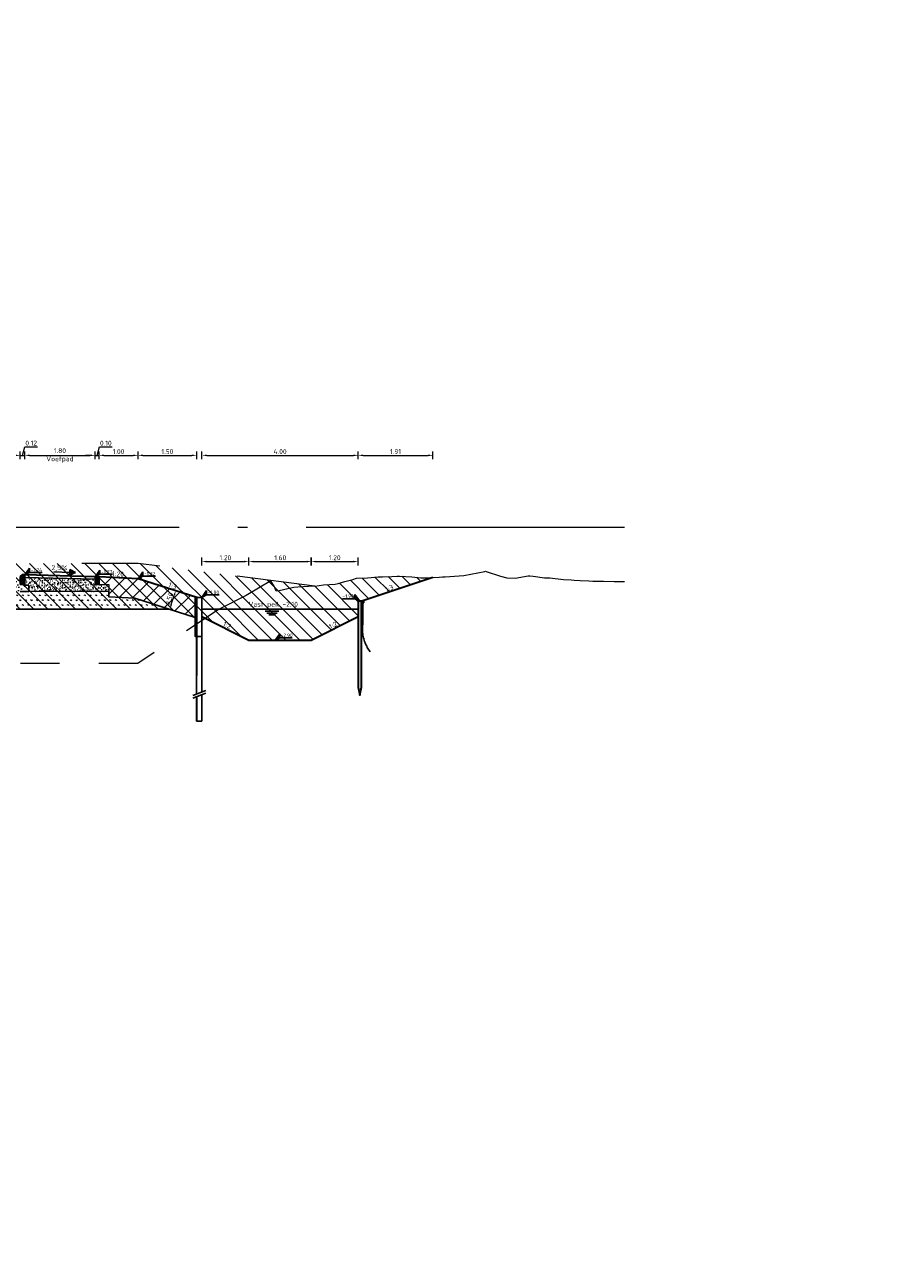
# Model space of a CAD drawing. Header units: metres. Extents: x -1 to 222837, y -2 to 853657.
# Tile 51 of 256: x 111542 to 111564, y 425616 to 425647. Entities that reach past the tile are written whole.
import ezdxf
from ezdxf.enums import TextEntityAlignment as Align

# ---------------------------------------------------------------- set-up
doc = ezdxf.new("R2010")
doc.units = ezdxf.units.M
doc.header["$XCLIPFRAME"] = 0
for name, pattern in [('1-1', [20, 10, -10]), ('AL-NAP_LIJN', [15.25, 12, -1.5, 0.25, -1.5]), ('HIDDENX2', [19.05, 12.7, -6.35])]:
    doc.linetypes.add(name, pattern=pattern)
for name, color, linetype in [('A-Maatvoering', 30, 'Continuous'), ('NIEUW', 3, 'Continuous'), ('Omegascherm', 200, 'Continuous'), ('PR-WATER', 140, 'Continuous'), ('PR-WATER @ 0.05', 140, 'Continuous'), ('Stalen buispaal', 210, 'Continuous'), ('X-REF', 7, 'Continuous')]:
    doc.layers.add(name, color=color, linetype=linetype)
for name, color, linetype, lineweight in [('A-TXT-T25', 7, 'Continuous', 25), ('B-WE-GW-MAAIVELD-GD', 93, 'Continuous', 18), ('B-WE-VH-VERHARDING_FUNDERING-A', 7, 'Continuous', 18), ('N-WE-AM-NAP-G', 7, 'AL-NAP_LIJN', 18), ('N-WE-GK-DAMWAND_Hout-G', 40, 'Continuous', 35), ('N-WE-GK-M', 7, 'Continuous', 18), ('N-WE-GW-BERM-G', 90, 'Continuous', 35), ('N-WE-GW-GROND-WERK-A', 7, 'Continuous', 18), ('N-WE-GW-VOORBELASTING-G', 90, 'Continuous', 18), ('N-WE-GW-WATERGANG-WERK-A', 92, 'Continuous', 18), ('N-WE-VH-VERHARDING_FUNDERING-A', 7, 'Continuous', 18), ('X-XX-AL-HOOGTELABEL-S', 90, 'Continuous', 25)]:
    doc.layers.add(name, color=color, linetype=linetype, lineweight=lineweight)
doc.styles.add('NLCS-ISO', font='NLCS-ISO.ttf')
doc.styles.add('NLCS-ISO-ANNOTATIEF-T25', font='NLCS-ISO.ttf', dxfattribs={"height": 2.5})
doc.styles.add('NLCS-ISO-M50-T25', font='NLCS-ISO.ttf')
doc.dimstyles.new('NLCS-ANNOTATIEF-T25-PIJL', dxfattribs={"dimtxt": 2.5, "dimasz": 2.5, "dimexe": 2, "dimexo": 2, "dimgap": 0.7, "dimtad": 1, "dimzin": 0, "dimdsep": 46, "dimtxsty": 'NLCS-ISO-ANNOTATIEF-T25', "dimcen": 0, "dimdle": 2, "dimclrd": 256, "dimclre": 256, "dimclrt": 256, "dimadec": 5, "dimazin": 0, "dimtfac": 1, "dimtofl": 0, "dimtmove": 1, "dimatfit": 0, "dimfxl": 2, "dimfxlon": 1, "dimtfillclr": 254, "dimtolj": 1, "dimtzin": 0, "dimlwd": 18, "dimlwe": 18, "dimarcsym": 0})
doc.dimstyles.new('NLCS-M50-T25-PIJL-X_L2_H5', dxfattribs={"dimscale": 0.05, "dimtxt": 2.5, "dimasz": 2.5, "dimexe": 2, "dimexo": 2, "dimgap": 0.7, "dimtad": 1, "dimzin": 0, "dimdsep": 46, "dimtxsty": 'NLCS-ISO-M50-T25', "dimcen": 0, "dimdle": 2, "dimclrd": 256, "dimclre": 256, "dimclrt": 256, "dimadec": 5, "dimazin": 0, "dimtfac": 1, "dimtofl": 0, "dimtmove": 1, "dimatfit": 0, "dimfxl": 2, "dimfxlon": 1, "dimtfillclr": 254, "dimtolj": 1, "dimtzin": 0, "dimlwd": 18, "dimlwe": 18, "dimarcsym": 0})
picture_1 = doc.add_image_def('image1.ecw', size_in_pixel=(400001, 250001))
picture_2 = doc.add_image_def('image2.ecw', size_in_pixel=(120000, 80000))
pattern_1 = [(135, (111537.0431, 425633.1802), (-0.1767767, -0.1767767), [])]

# ---------------------------------------------------------------- blocks, each defined once
blk = doc.blocks.new('Pijl afschot')
blk.add_hatch(color=256).paths.add_polyline_path([(1717511043.91, -163054497.474), (1717511043.835, -163054497.324), (1717511043.76, -163054497.474)])
for p, q in [((1717511043.76, -163054497.474), (1717511043.835, -163054497.324)), ((1717511043.91, -163054497.474), (1717511043.835, -163054497.324)), ((1717511043.76, -163054497.474), (1717511043.91, -163054497.474)), ((1717511043.835, -163054497.474), (1717511043.835, -163054497.875))]:
    blk.add_line(p, q)
blk = doc.blocks.new('opsluitband 100x200')
at = {"transparency": 33554610}
h = blk.add_hatch(color=8, dxfattribs=at)
h.dxf.hatch_style = 1
h.paths.add_polyline_path([(111221.896, 425865.107), (111221.896, 425864.907), (111221.996, 425864.907), (111221.996, 425865.107)])
at = {"flags": 128}
blk.add_lwpolyline([(111221.896, 425865.107), (111221.896, 425864.907), (111221.996, 425864.907), (111221.996, 425865.107)], close=True, dxfattribs=at)
blk = doc.blocks.new('*D229')
at = {"layer": 'A-TXT-T25', "linetype": 'Continuous', "lineweight": 18, "transparency": 16777216}
for p, q in [((111541.559, 425636.194), (111541.623, 425636.409)), ((111541.623, 425636.409), (111541.943, 425636.409)), ((111541.374, 425636.194), (111541.249, 425636.194)), ((111541.499, 425636.094), (111541.499, 425636.294)), ((111541.499, 425636.194), (111541.619, 425636.194)), ((111541.619, 425636.094), (111541.619, 425636.294)), ((111541.744, 425636.194), (111541.869, 425636.194))]:
    blk.add_line(p, q, dxfattribs=at)
at = {"layer": 'A-TXT-T25', "transparency": 16777216}
for points in [[(111541.374, 425636.215), (111541.374, 425636.173), (111541.499, 425636.194)], [(111541.744, 425636.215), (111541.744, 425636.173), (111541.619, 425636.194)]]:
    blk.add_solid(points, dxfattribs=at)
at = {"layer": 'Defpoints', "color": 0, "transparency": 16777216}
for p in [(111541.619, 425636.194), (111541.499, 425633.093), (111541.619, 425633.093)]:
    blk.add_point(p, dxfattribs=at)
at = {"layer": 'A-TXT-T25', "transparency": 16777216, "insert": (111541.783, 425636.507), "char_height": 0.125, "attachment_point": 5, "style": 'NLCS-ISO-M50-T25'}
blk.add_mtext('\\A1;0.12', dxfattribs=at)
blk = doc.blocks.new('*D230')
at = {"layer": 'A-TXT-T25', "linetype": 'Continuous', "lineweight": 18, "transparency": 16777216}
for p, q in [((111541.619, 425636.094), (111541.619, 425636.294)), ((111541.744, 425636.194), (111543.294, 425636.194)), ((111543.419, 425636.094), (111543.419, 425636.294))]:
    blk.add_line(p, q, dxfattribs=at)
at = {"layer": 'A-TXT-T25', "transparency": 16777216}
for points in [[(111541.744, 425636.215), (111541.744, 425636.173), (111541.619, 425636.194)], [(111543.294, 425636.215), (111543.294, 425636.173), (111543.419, 425636.194)]]:
    blk.add_solid(points, dxfattribs=at)
at = {"layer": 'Defpoints', "color": 0, "transparency": 16777216}
for p in [(111543.419, 425636.194), (111541.619, 425633.038), (111543.419, 425633.038)]:
    blk.add_point(p, dxfattribs=at)
at = {"layer": 'A-TXT-T25', "transparency": 16777216, "insert": (111542.519, 425636.191), "char_height": 0.125, "attachment_point": 5, "style": 'NLCS-ISO-M50-T25'}
blk.add_mtext('\\A1;1.80\\PVoetpad', dxfattribs=at)
blk = doc.blocks.new('*D231')
at = {"layer": 'A-TXT-T25', "linetype": 'Continuous', "lineweight": 18, "transparency": 16777216}
for p, q in [((111543.469, 425636.194), (111543.533, 425636.409)), ((111543.533, 425636.409), (111543.853, 425636.409)), ((111543.294, 425636.194), (111543.169, 425636.194)), ((111543.419, 425636.094), (111543.419, 425636.294)), ((111543.419, 425636.194), (111543.519, 425636.194)), ((111543.519, 425636.094), (111543.519, 425636.294)), ((111543.644, 425636.194), (111543.769, 425636.194))]:
    blk.add_line(p, q, dxfattribs=at)
at = {"layer": 'A-TXT-T25', "transparency": 16777216}
for points in [[(111543.294, 425636.215), (111543.294, 425636.173), (111543.419, 425636.194)], [(111543.644, 425636.215), (111543.644, 425636.173), (111543.519, 425636.194)]]:
    blk.add_solid(points, dxfattribs=at)
at = {"layer": 'Defpoints', "color": 0, "transparency": 16777216}
for p in [(111543.519, 425636.194), (111543.419, 425632.988), (111543.519, 425632.988)]:
    blk.add_point(p, dxfattribs=at)
at = {"layer": 'A-TXT-T25', "transparency": 16777216, "insert": (111543.693, 425636.506), "char_height": 0.125, "attachment_point": 5, "style": 'NLCS-ISO-M50-T25'}
blk.add_mtext('\\A1;0.10', dxfattribs=at)
blk = doc.blocks.new('*D232')
at = {"layer": 'A-TXT-T25', "linetype": 'Continuous', "lineweight": 18, "transparency": 16777216}
for p, q in [((111543.519, 425636.094), (111543.519, 425636.294)), ((111543.644, 425636.194), (111544.394, 425636.194)), ((111544.519, 425636.094), (111544.519, 425636.294))]:
    blk.add_line(p, q, dxfattribs=at)
at = {"layer": 'A-TXT-T25', "transparency": 16777216}
for points in [[(111543.644, 425636.215), (111543.644, 425636.173), (111543.519, 425636.194)], [(111544.394, 425636.215), (111544.394, 425636.173), (111544.519, 425636.194)]]:
    blk.add_solid(points, dxfattribs=at)
at = {"layer": 'Defpoints', "color": 0, "transparency": 16777216}
for p in [(111544.519, 425636.194), (111543.519, 425633.088), (111544.519, 425633.038)]:
    blk.add_point(p, dxfattribs=at)
at = {"layer": 'A-TXT-T25', "transparency": 16777216, "insert": (111544.019, 425636.291), "char_height": 0.125, "attachment_point": 5, "style": 'NLCS-ISO-M50-T25'}
blk.add_mtext('\\A1;1.00', dxfattribs=at)
blk = doc.blocks.new('SAL-HOOGTELABEL_01-SO')
for p, q in [((-2.46, 1.31), (-8.84, 1.31)), ((-2.46, 1.31), (-2.46, 3.44)), ((-2.46, 3.44), (0, 0)), ((0, 0), (-2.46, 1.31))]:
    blk.add_line(p, q)
blk.add_solid([(-2.46, 3.44), (-2.46, 1.31), (0, 0)])
at = {"style": 'NLCS-ISO'}
blk.add_attdef('...', text='', height=1.8, dxfattribs=at).set_placement((-5.96, 2.61), align=Align.MIDDLE)
blk = doc.blocks.new('*D234')
at = {"layer": 'A-TXT-T25', "linetype": 'Continuous', "lineweight": 18, "transparency": 16777216}
for p, q in [((111544.519, 425636.094), (111544.519, 425636.294)), ((111544.644, 425636.194), (111545.894, 425636.194)), ((111546.019, 425636.094), (111546.019, 425636.294))]:
    blk.add_line(p, q, dxfattribs=at)
at = {"layer": 'A-TXT-T25', "transparency": 16777216}
for points in [[(111544.644, 425636.215), (111544.644, 425636.173), (111544.519, 425636.194)], [(111545.894, 425636.215), (111545.894, 425636.173), (111546.019, 425636.194)]]:
    blk.add_solid(points, dxfattribs=at)
at = {"layer": 'Defpoints', "color": 0, "transparency": 16777216}
for p in [(111546.019, 425636.194), (111544.519, 425633.038), (111546.019, 425632.776)]:
    blk.add_point(p, dxfattribs=at)
at = {"layer": 'A-TXT-T25', "transparency": 16777216, "insert": (111545.269, 425636.291), "char_height": 0.125, "attachment_point": 5, "style": 'NLCS-ISO-M50-T25'}
blk.add_mtext('\\A1;1.50', dxfattribs=at)
blk = doc.blocks.new('omega 1 m')
at = {"linetype": '1-1', "ltscale": 0.1, "flags": 128}
for points in [[(-0.233, -2.509), (0.099, -2.382)], [(-0.233, -2.582), (0.099, -2.456)]]:
    blk.add_lwpolyline(points, dxfattribs=at)
at = {"layer": 'Omegascherm', "flags": 128}
blk.add_lwpolyline([(0, -0.002), (-0.175, -0.002), (-0.175, -1.002), (0, -1.002)], close=True, dxfattribs=at)
at = {"layer": 'Stalen buispaal', "linetype": '1-1', "ltscale": 0.2}
for p, q in [((-0.14, -0.002), (-0.14, -1.002)), ((-0.134, -0.002), (-0.134, -2.471)), ((-0.006, -2.422), (-0.006, -0.002)), ((-0.006, -3.173), (-0.006, -2.495)), ((-0.134, -2.545), (-0.134, -3.173))]:
    blk.add_line(p, q, dxfattribs=at)
at = {"layer": 'Stalen buispaal'}
for p, q in [((0, -0.002), (-0.14, -0.002)), ((0, -2.419), (0, -0.002)), ((-0.14, -1.002), (-0.14, -2.473)), ((0, -3.173), (0, -2.493)), ((-0.14, -2.547), (-0.14, -3.173)), ((-0.14, -3.173), (0, -3.173))]:
    blk.add_line(p, q, dxfattribs=at)
blk = doc.blocks.new('*D352')
at = {"layer": 'A-Maatvoering', "linetype": 'Continuous', "lineweight": 18, "transparency": 16777216}
for p, q in [((111545.369, 425632.374), (111545.445, 425632.612)), ((111545.454, 425632.74), (111545.578, 425632.7)), ((111545.302, 425632.265), (111545.427, 425632.225))]:
    blk.add_line(p, q, dxfattribs=at)
at = {"layer": 'A-Maatvoering', "transparency": 16777216}
for points in [[(111545.425, 425632.618), (111545.465, 425632.605), (111545.483, 425632.731)], [(111545.35, 425632.381), (111545.389, 425632.368), (111545.332, 425632.255)]]:
    blk.add_solid(points, dxfattribs=at)
at = {"layer": 'Defpoints', "color": 0, "transparency": 16777216}
for p in [(111545.358, 425632.77), (111545.483, 425632.731), (111545.207, 425632.295)]:
    blk.add_point(p, dxfattribs=at)
at = {"layer": 'A-Maatvoering', "transparency": 16777216, "insert": (111545.314, 425632.523), "char_height": 0.125, "attachment_point": 5, "rotation": 72.342, "style": 'NLCS-ISO-ANNOTATIEF-T25'}
blk.add_mtext('\\A1;0.50', dxfattribs=at)
blk = doc.blocks.new('rijwielpadban 40 120x250')
at = {"transparency": 33554610}
h = blk.add_hatch(color=8, dxfattribs=at)
h.dxf.hatch_style = 1
h.paths.add_polyline_path([(0.12, 0), (0.12, 0.2), (0.06, 0.25), (0.04, 0.25), (0, 0.25), (0, 0)])
at = {"flags": 128}
blk.add_lwpolyline([(0.12, 0), (0.12, 0.2), (0.06, 0.25), (0.04, 0.25), (0, 0.25), (0, 0)], close=True, dxfattribs=at)
blk = doc.blocks.new('DOORSNEDE_WATERLIJN')
at = {"linetype": 'Continuous'}
for p, q in [((-3.51, -1), (3.51, -1)), ((-2.63, -2), (2.62, -2)), ((-1.74, -3), (1.72, -3))]:
    blk.add_line(p, q, dxfattribs=at)
blk = doc.blocks.new('beschoeiing')
at = {"layer": 'N-WE-GK-DAMWAND_Hout-G', "flags": 128}
for points in [[(115181.26, 427398.829), (115181.26, 427398.979), (115181.23, 427398.979), (115181.23, 427398.829)], [(115181.34, 427396.779), (115181.3, 427396.579), (115181.26, 427396.779), (115181.26, 427398.979), (115181.34, 427398.979)], [(115181.26, 427398.679), (115181.26, 427398.829), (115181.23, 427398.829), (115181.23, 427398.679)], [(115181.26, 427398.529), (115181.26, 427398.679), (115181.23, 427398.679), (115181.23, 427398.529)], [(115181.26, 427398.379), (115181.26, 427398.529), (115181.23, 427398.529), (115181.23, 427398.379)]]:
    blk.add_lwpolyline(points, close=True, dxfattribs=at)
at = {"layer": 'NIEUW', "linetype": 'HIDDENX2', "ltscale": 0.5}
blk.add_lwpolyline([(115181.23, 427398.962), (115181.23, 427398.939), (115181.2, 427398.939), (115181.2, 427398.979), (115181.23, 427398.979), (115181.23, 427398.179, -0.131764), (115181.036, 427397.686)], format="xyb", dxfattribs=at)
blk = doc.blocks.new('BESCHOEIING1')
blk.add_blockref('beschoeiing', (-3940.745, -1556.733))
blk = doc.blocks.new('*D1863')
at = {"layer": 'A-TXT-T25', "linetype": 'Continuous', "lineweight": 18, "transparency": 16777216}
for p, q in [((111546.153, 425636.094), (111546.153, 425636.294)), ((111546.278, 425636.194), (111550.028, 425636.194)), ((111550.153, 425636.094), (111550.153, 425636.294))]:
    blk.add_line(p, q, dxfattribs=at)
at = {"layer": 'A-TXT-T25', "transparency": 16777216}
for points in [[(111546.278, 425636.215), (111546.278, 425636.173), (111546.153, 425636.194)], [(111550.028, 425636.215), (111550.028, 425636.173), (111550.153, 425636.194)]]:
    blk.add_solid(points, dxfattribs=at)
at = {"layer": 'Defpoints', "color": 0, "transparency": 16777216}
for p in [(111550.153, 425636.194), (111550.153, 425632.46), (111546.153, 425631.629)]:
    blk.add_point(p, dxfattribs=at)
at = {"layer": 'A-TXT-T25', "transparency": 16777216, "insert": (111548.153, 425636.291), "char_height": 0.125, "attachment_point": 5, "style": 'NLCS-ISO-M50-T25'}
blk.add_mtext('\\A1;4.00', dxfattribs=at)
blk = doc.blocks.new('*D1864')
at = {"layer": 'A-TXT-T25', "linetype": 'Continuous', "lineweight": 18, "transparency": 16777216}
for p, q in [((111550.153, 425636.094), (111550.153, 425636.294)), ((111550.278, 425636.194), (111551.939, 425636.194)), ((111552.064, 425636.094), (111552.064, 425636.294))]:
    blk.add_line(p, q, dxfattribs=at)
at = {"layer": 'A-TXT-T25', "transparency": 16777216}
for points in [[(111550.278, 425636.215), (111550.278, 425636.173), (111550.153, 425636.194)], [(111551.939, 425636.215), (111551.939, 425636.173), (111552.064, 425636.194)]]:
    blk.add_solid(points, dxfattribs=at)
at = {"layer": 'Defpoints', "color": 0, "transparency": 16777216}
for p in [(111552.064, 425636.194), (111552.064, 425633.076), (111550.153, 425632.46)]:
    blk.add_point(p, dxfattribs=at)
at = {"layer": 'A-TXT-T25', "transparency": 16777216, "insert": (111551.108, 425636.291), "char_height": 0.125, "attachment_point": 5, "style": 'NLCS-ISO-ANNOTATIEF-T25'}
blk.add_mtext('\\A1;1.91', dxfattribs=at)
blk = doc.blocks.new('*D1992')
at = {"layer": 'A-TXT-T25', "linetype": 'Continuous', "lineweight": 18, "transparency": 16777216}
for p, q in [((111546.153, 425633.376), (111546.153, 425633.576)), ((111547.355, 425633.376), (111547.355, 425633.576)), ((111546.278, 425633.476), (111547.23, 425633.476))]:
    blk.add_line(p, q, dxfattribs=at)
at = {"layer": 'A-TXT-T25', "transparency": 16777216}
for points in [[(111546.278, 425633.497), (111546.278, 425633.455), (111546.153, 425633.476)], [(111547.23, 425633.497), (111547.23, 425633.455), (111547.355, 425633.476)]]:
    blk.add_solid(points, dxfattribs=at)
at = {"layer": 'Defpoints', "color": 0, "transparency": 16777216}
for p in [(111547.355, 425633.476), (111546.153, 425632.06), (111547.355, 425631.459)]:
    blk.add_point(p, dxfattribs=at)
at = {"layer": 'A-TXT-T25', "transparency": 16777216, "insert": (111546.754, 425633.574), "char_height": 0.125, "attachment_point": 5, "style": 'NLCS-ISO-M50-T25'}
blk.add_mtext('\\A1;1.20', dxfattribs=at)
blk = doc.blocks.new('*D1993')
at = {"layer": 'A-TXT-T25', "linetype": 'Continuous', "lineweight": 18, "transparency": 16777216}
for p, q in [((111547.355, 425633.376), (111547.355, 425633.576)), ((111548.96, 425633.376), (111548.96, 425633.576)), ((111547.48, 425633.476), (111548.835, 425633.476))]:
    blk.add_line(p, q, dxfattribs=at)
at = {"layer": 'A-TXT-T25', "transparency": 16777216}
for points in [[(111547.48, 425633.497), (111547.48, 425633.455), (111547.355, 425633.476)], [(111548.835, 425633.497), (111548.835, 425633.455), (111548.96, 425633.476)]]:
    blk.add_solid(points, dxfattribs=at)
at = {"layer": 'Defpoints', "color": 0, "transparency": 16777216}
for p in [(111548.96, 425633.476), (111547.355, 425631.459), (111548.96, 425631.459)]:
    blk.add_point(p, dxfattribs=at)
at = {"layer": 'A-TXT-T25', "transparency": 16777216, "insert": (111548.158, 425633.574), "char_height": 0.125, "attachment_point": 5, "style": 'NLCS-ISO-M50-T25'}
blk.add_mtext('\\A1;1.60', dxfattribs=at)
blk = doc.blocks.new('*D1994')
at = {"layer": 'A-TXT-T25', "linetype": 'Continuous', "lineweight": 18, "transparency": 16777216}
for p, q in [((111548.95, 425633.376), (111548.95, 425633.576)), ((111550.153, 425633.376), (111550.153, 425633.576)), ((111549.075, 425633.476), (111550.028, 425633.476))]:
    blk.add_line(p, q, dxfattribs=at)
at = {"layer": 'A-TXT-T25', "transparency": 16777216}
for points in [[(111549.075, 425633.497), (111549.075, 425633.455), (111548.95, 425633.476)], [(111550.028, 425633.497), (111550.028, 425633.455), (111550.153, 425633.476)]]:
    blk.add_solid(points, dxfattribs=at)
at = {"layer": 'Defpoints', "color": 0, "transparency": 16777216}
for p in [(111550.153, 425633.476), (111550.153, 425632.06), (111548.95, 425631.459)]:
    blk.add_point(p, dxfattribs=at)
at = {"layer": 'A-TXT-T25', "transparency": 16777216, "insert": (111549.552, 425633.574), "char_height": 0.125, "attachment_point": 5, "style": 'NLCS-ISO-M50-T25'}
blk.add_mtext('\\A1;1.20', dxfattribs=at)

msp = doc.modelspace()

# ---------------------------------------------------------------- hatches: boundary and pattern name
at = {"layer": 'B-WE-VH-VERHARDING_FUNDERING-A', "transparency": 33554687}
h = msp.add_hatch(dxfattribs=at)
h.set_pattern_fill('AVH-FUNDERING_BIMS', color=256, scale=0.5, style=0, pattern_type=2)
h.set_pattern_definition([(30, (111525.336876, 425649.232706), (0.0721688, 0.12499997), [0.025, -0.225]), (150, (111525.336876, 425649.232706), (-0.14433755, 3e-08), [0.025, -0.225])])
h.paths.add_polyline_path([(111542.5186, 425632.7102), (111541.7187, 425632.7126), (111541.4987, 425632.7126), (111537.9892, 425632.8003), (111537.7787, 425632.7603), (111537.6287, 425632.7603), (111537.6287, 425632.2602), (111545.3153, 425632.2602), (111544.4359, 425632.5412), (111543.7687, 425632.5775), (111543.7687, 425632.7102)])
at = {"layer": 'N-WE-GW-GROND-WERK-A', "transparency": 33554585}
h = msp.add_hatch(dxfattribs=at)
h.set_pattern_fill('AGW-WERK_AANVULLEN', color=256, style=0, pattern_type=2)
h.set_pattern_definition([(45, (111222.87755, 425833.24467), (-0.1767767, 0.1767767), [])])
h.paths.add_polyline_path([(111543.7687, 425632.8877), (111543.7687, 425632.5775), (111544.4359, 425632.5412), (111545.9778, 425632.0485), (111546.0187, 425632.4807), (111546.0187, 425632.5602), (111544.5187, 425633.0377), (111543.5187, 425633.0877), (111543.5187, 425632.8877), (111543.5687, 425632.8877)])
at = {"layer": 'N-WE-GW-WATERGANG-WERK-A', "transparency": 33554559}
h = msp.add_hatch(dxfattribs=at)
h.set_pattern_fill('AGW-WERK_ONTGRAVEN', color=256, style=0, pattern_type=2)
h.set_pattern_definition(pattern_1)
h.paths.add_polyline_path([(111547.2814, 425632.6056), (111547.9261, 425632.9925), (111544.5187, 425633.4302), (111539.0595, 425633.4302), (111535.6828, 425634.9102), (111534.6828, 425634.9102), (111534.6828, 425633.9102), (111534.5828, 425633.9102), (111534.5828, 425633.1833), (111537.5916, 425632.6948), (111537.5916, 425632.2602), (111545.3153, 425632.2602), (111545.9778, 425632.0485), (111546.2739, 425632.0485), (111546.5906, 425632.2602)])
h = msp.add_hatch(dxfattribs=at)
h.set_pattern_fill('AGW-WERK_ONTGRAVEN', color=256, style=0, pattern_type=2)
h.set_pattern_definition(pattern_1)
h.paths.add_polyline_path([(111550.1528, 425632.4602), (111552.0397, 425633.0679), (111551.7581, 425633.0562), (111551.2468, 425633.101), (111550.8196, 425633.0883), (111550.7706, 425633.0864), (111550.659, 425633.0864), (111550.3931, 425633.0637), (111550.1095, 425633.0477), (111550.0157, 425633.018), (111549.8098, 425632.9638), (111549.6382, 425632.9157), (111549.56, 425632.8977), (111549.2608, 425632.884), (111549.0105, 425632.8446), (111548.8878, 425632.8689), (111548.6542, 425632.899), (111548.5085, 425632.9177), (111548.2037, 425632.9568), (111547.9133, 425632.9848), (111547.2814, 425632.6056), (111546.3107, 425632.1202), (111546.2321, 425632.0206), (111547.3553, 425631.459), (111548.9528, 425631.4602), (111550.1528, 425632.0602)])
at = {"layer": 'N-WE-VH-VERHARDING_FUNDERING-A', "transparency": 33554687}
h = msp.add_hatch(dxfattribs=at)
h.set_pattern_fill('AVH-FUNDERING_GRANULAAT', color=256, style=0, pattern_type=2)
h.set_pattern_definition([(0, (111538.2651, 425632.9926), (0, 0.5), [0, -0.5]), (0, (111538.2701, 425632.8176), (0, 0.5), [0, -0.5]), (0, (111538.2851, 425633.0876), (0, 0.5), [0, -0.5]), (338.1986, (111538.02509, 425632.93258), (1.5000001, -0.5), [0.05385, -2.63873]), (216.87, (111538.07509, 425632.91258), (1.5, 1), [0.025, -2.475]), (130.6013, (111538.055093, 425632.897576), (2.5000002, -2.9999995), [0.046098, -4.563675]), (206.565, (111537.8901, 425632.83758), (-0.5, -0.500001), [0.01118, -1.106853]), (326.31, (111537.8801, 425632.83258), (1, -0.5000007), [0.01803, -1.78475]), (108.435, (111537.8951, 425632.82258), (-0.499999, 1), [0.01581, -1.565327]), (225, (111538.2101, 425632.78758), (-9e-17, -0.5), [0.021213, -0.685894]), (0, (111538.1951, 425632.7726), (0.5, 0.5), [0.03, -0.47]), (135, (111538.2251, 425632.77258), (-0.5, 4e-17), [0.021213, -0.685894]), (251.565, (111538.1501, 425633.10758), (0.499999, 1), [0.01581, -1.565327]), (0, (111538.1451, 425633.0926), (0.5, 0.5), [0.025, -0.475]), (143.13, (111538.17009, 425633.09258), (-1.5, 1), [0.025, -2.475]), (213.69, (111537.8851, 425633.11258), (1, 0.5000007), [0.01803, -1.78475]), (341.565, (111537.8701, 425633.10258), (-1, 0.499999), [0.031623, -1.549516]), (126.87, (111537.90009, 425633.09258), (1, -1.5), [0.025, -2.475]), (0, (111538.0301, 425633.0926), (0, 0.5), [0, -0.5]), (0, (111537.8951, 425632.9626), (0, 0.5), [0, -0.5]), (0, (111538.0351, 425632.7776), (0, 0.5), [0, -0.5]), (0, (111538.1701, 425632.9326), (0, 0.5), [0, -0.5]), (0, (111538.0251, 425633.0176), (0, 0.5), [0, -0.5]), (0, (111537.9151, 425633.0326), (0, 0.5), [0, -0.5]), (0, (111537.9601, 425633.0026), (0, 0.5), [0, -0.5]), (0, (111537.9401, 425632.8826), (0, 0.5), [0, -0.5]), (0, (111537.8201, 425632.9026), (0, 0.5), [0, -0.5]), (0, (111537.8251, 425633.0176), (0, 0.5), [0, -0.5]), (0, (111537.8101, 425633.1276), (0, 0.5), [0, -0.5]), (0, (111537.9651, 425633.1476), (0, 0.5), [0, -0.5]), (0, (111538.0751, 425633.1676), (0, 0.5), [0, -0.5]), (0, (111538.2501, 425633.1476), (0, 0.5), [0, -0.5]), (0, (111538.1301, 425632.9926), (0, 0.5), [0, -0.5]), (0, (111538.0801, 425633.0826), (0, 0.5), [0, -0.5]), (0, (111538.1201, 425632.8426), (0, 0.5), [0, -0.5]), (0, (111537.9701, 425632.8176), (0, 0.5), [0, -0.5]), (0, (111538.1201, 425632.7076), (0, 0.5), [0, -0.5]), (0, (111537.9551, 425632.7376), (0, 0.5), [0, -0.5]), (0, (111537.7951, 425632.7226), (0, 0.5), [0, -0.5]), (0, (111537.8551, 425632.6976), (0, 0.5), [0, -0.5]), (0, (111537.8601, 425632.7676), (0, 0.5), [0, -0.5]), (0, (111538.1951, 425632.6876), (0, 0.5), [0, -0.5]), (0, (111538.2551, 425632.8926), (0, 0.5), [0, -0.5]), (0, (111538.2301, 425633.0426), (0, 0.5), [0, -0.5]), (0, (111538.0001, 425632.6826), (0, 0.5), [0, -0.5])])
h.paths.add_polyline_path([(111541.4987, 425632.8684), (111541.4987, 425633.0127), (111541.2624, 425633.0186), (111537.9989, 425633.1002), (111537.9987, 425633.0058), (111537.6336, 425633.0058), (111537.6336, 425632.7603), (111537.7787, 425632.7603), (111537.9892, 425632.8003), (111541.4987, 425632.7126), (111541.7187, 425632.7126), (111541.7187, 425632.8684)])
h = msp.add_hatch(dxfattribs=at)
h.set_pattern_fill('AVH-FUNDERING_ZAND', color=256, style=0, pattern_type=2)
h.set_pattern_definition([(37.5, (0, -16.14206), (-0.003149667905, 0.09634118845), [0, -0.076, 0, -0.085, 0, -0.08125]), (7.5, (0, -16.14206), (0.088488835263, 0.14110730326), [0, -0.041, 0, -0.0685, 0, -0.02625]), (327.5, (-0.0615, -16.14206), (0.155707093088, 0.000282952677), [0, -0.025, 0, -0.09, 0, -0.1175]), (317.5, (-0.0615, -16.14206), (0.15030633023, 0.043883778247), [0, -0.0125, 0, -0.059, 0, -0.0675])])
h.paths.add_polyline_path([(111543.7687, 425632.8877), (111543.5187, 425632.8877), (111543.4187, 425632.8877), (111543.4187, 425633.0277), (111541.6187, 425633.0727), (111541.6187, 425632.8686), (111541.7187, 425632.8686), (111541.7187, 425632.7126), (111541.9564, 425632.7085), (111542.5186, 425632.7102), (111543.7687, 425632.7102)])

# ---------------------------------------------------------------- linework, layer by layer
msp.add_line((111537.6287, 425632.2602), (111545.3153, 425632.2602))
at = {"flags": 128}
for points in [[(111543.4187, 425633.0277), (111541.6187, 425633.0727)], [(111541.4987, 425632.7126), (111541.7187, 425632.7126), (111541.7187, 425632.8686), (111541.6187, 425632.8686)], [(111545.9778, 425632.0485), (111544.4359, 425632.5412), (111543.7687, 425632.5775), (111543.7687, 425632.7102)]]:
    msp.add_lwpolyline(points, dxfattribs=at)
at = {"layer": 'B-WE-GW-MAAIVELD-GD', "color": 93, "linetype": 'Continuous', "lineweight": 18}
msp.add_lwpolyline([(111549.0405, 425632.8493), (111549.2608, 425632.884), (111549.56, 425632.8977), (111549.6382, 425632.9157), (111549.8098, 425632.9638), (111550.0157, 425633.018), (111550.1095, 425633.0477), (111550.3931, 425633.0637), (111550.659, 425633.0864), (111550.7706, 425633.0864), (111551.0152, 425633.096), (111551.148, 425633.0995), (111551.2086, 425633.1037), (111551.5254, 425633.0816), (111551.7581, 425633.0562), (111551.9029, 425633.0609), (111552.2205, 425633.0772), (111552.3076, 425633.0817), (111552.3805, 425633.0871), (111552.8571, 425633.1185), (111553.3904, 425633.2245), (111553.4066, 425633.2288), (111553.4259, 425633.2224), (111553.7901, 425633.1026), (111553.9561, 425633.0629), (111554.1675, 425633.0508), (111554.5056, 425633.1121), (111554.5449, 425633.1143), (111554.6313, 425633.1047), (111554.9224, 425633.0567), (111555.0551, 425633.0576), (111555.4102, 425633.0208), (111555.6046, 425633.0067), (111555.6773, 425633.0022), (111555.8367, 425632.9934), (111556.0547, 425632.9806), (111556.1541, 425632.9769), (111556.4321, 425632.9732), (111556.7036, 425632.9688), (111556.8096, 425632.9665), (111556.9703, 425632.9681)], dxfattribs=at)
at = {"layer": 'B-WE-GW-MAAIVELD-GD', "color": 93, "linetype": '1-1', "lineweight": 18, "ltscale": 0.1, "transparency": 33554534}
msp.add_lwpolyline([(111549.0405, 425632.8493), (111548.8834, 425632.8344), (111548.6044, 425632.817), (111548.5059, 425632.8132), (111548.461, 425632.8081), (111548.1285, 425632.725), (111548.0506, 425632.7176), (111548.0124, 425632.8323), (111547.9133, 425632.9848), (111547.2814, 425632.6056), (111546.5906, 425632.2602), (111544.5107, 425630.8702), (111539.4428, 425630.8702), (111537.6116, 425632.091)], dxfattribs=at)
at = {"layer": 'N-WE-AM-NAP-G'}
msp.add_line((111503.0688, 425634.3602), (111556.9703, 425634.3602), dxfattribs=at)
at = {"layer": 'N-WE-GW-BERM-G', "flags": 128}
for points in [[(111543.4187, 425633.0877), (111541.6187, 425633.1327)], [(111544.5187, 425633.0377), (111543.5187, 425633.0877)], [(111546.0187, 425632.5602), (111544.5187, 425633.0377)], [(111550.2164, 425632.4602), (111552.0639, 425633.076)], [(111550.1528, 425632.0602), (111548.9503, 425631.459), (111547.3553, 425631.459), (111546.1528, 425632.0602)]]:
    msp.add_lwpolyline(points, dxfattribs=at)
at = {"layer": 'N-WE-GW-VOORBELASTING-G', "linetype": '1-1', "ltscale": 0.2, "flags": 128}
msp.add_lwpolyline([(111549.0405, 425632.8493), (111544.5187, 425633.4302), (111539.0595, 425633.4302), (111535.6828, 425634.9102), (111534.6828, 425634.9102), (111534.6828, 425633.9102), (111534.5828, 425633.9102), (111534.5828, 425633.2406)], dxfattribs=at)
at = {"layer": 'N-WE-VH-VERHARDING_FUNDERING-A', "transparency": 33554687, "flags": 128}
msp.add_lwpolyline([(111543.5187, 425632.8877), (111543.7687, 425632.8877), (111543.7687, 425632.7102), (111542.5186, 425632.7102), (111541.7187, 425632.7126)], dxfattribs=at)
at = {"layer": 'PR-WATER', "flags": 128}
msp.add_lwpolyline([(111546.1528, 425632.2602), (111550.1528, 425632.2602)], dxfattribs=at)

# ---------------------------------------------------------------- block references
at = {"xscale": -1}
msp.add_blockref('rijwielpadban 40 120x250', (111541.6187, 425632.8927), dxfattribs=at)
msp.add_blockref('opsluitband 100x200', (321.5232, -232.0191))
at = {"layer": 'A-TXT-T25', "xscale": -1, "rotation": 268.15873365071}
msp.add_blockref('Pijl afschot', (107897141.2262, -1721437665.5568), dxfattribs=at)
at = {"layer": 'N-WE-GK-M', "xscale": -1}
msp.add_blockref('BESCHOEIING1', (222790.7482, -209.786), dxfattribs=at)
at = {"layer": 'Omegascherm'}
msp.add_blockref('omega 1 m', (111546.1528, 425632.5622), dxfattribs=at)
at = {"layer": 'PR-WATER @ 0.05', "xscale": 0.05, "yscale": 0.05, "zscale": 0.05}
msp.add_blockref('DOORSNEDE_WATERLIJN', (111547.948, 425632.259), dxfattribs=at)
at = {"layer": 'X-XX-AL-HOOGTELABEL-S'}
ref = msp.add_blockref('SAL-HOOGTELABEL_01-SO', (111541.6187, 425633.1327), dxfattribs=dict(at, xscale=-0.05, yscale=0.05))
ref.add_attrib('...', '-1.24', dxfattribs={"layer": '0', "height": 0.09, "style": 'NLCS-ISO'}).set_placement((111541.9166, 425633.2631), align=Align.MIDDLE)
ref = msp.add_blockref('SAL-HOOGTELABEL_01-SO', (111543.4187, 425633.0877), dxfattribs=dict(at, xscale=-0.05, yscale=0.05))
ref.add_attrib('...', '-1.27', dxfattribs={"layer": '0', "height": 0.09, "style": 'NLCS-ISO'}).set_placement((111543.7166, 425633.2181), align=Align.MIDDLE)
ref = msp.add_blockref('SAL-HOOGTELABEL_01-SO', (111544.5187, 425633.0377), dxfattribs=dict(at, xscale=-0.05, yscale=0.05))
ref.add_attrib('...', '-1.32', dxfattribs={"layer": '0', "height": 0.09, "style": 'NLCS-ISO'}).set_placement((111544.8166, 425633.1681), align=Align.MIDDLE)
ref = msp.add_blockref('SAL-HOOGTELABEL_01-SO', (111546.1491, 425632.5602), dxfattribs=dict(at, xscale=-0.05, yscale=0.05))
ref.add_attrib('...', '-1.80', dxfattribs={"layer": '0', "height": 0.09, "style": 'NLCS-ISO'}).set_placement((111546.4469, 425632.6906), align=Align.MIDDLE)
at = {"layer": 'X-XX-AL-HOOGTELABEL-S', "xscale": 0.05, "yscale": 0.05}
msp.add_blockref('SAL-HOOGTELABEL_01-SO', (111550.1928, 425632.4602), dxfattribs=at).add_auto_attribs({'...': '-1.90'})
at = {"layer": 'X-XX-AL-HOOGTELABEL-S'}
ref = msp.add_blockref('SAL-HOOGTELABEL_01-SO', (111548.0224, 425631.457), dxfattribs=dict(at, xscale=-0.05, yscale=0.05))
ref.add_attrib('...', '-2.90', dxfattribs={"layer": '0', "height": 0.09, "style": 'NLCS-ISO'}).set_placement((111548.3202, 425631.5873), align=Align.MIDDLE)

# ---------------------------------------------------------------- texts
at = {"layer": 'A-TXT-T25', "char_height": 0.125, "width": 2.236067, "style": 'NLCS-ISO-ANNOTATIEF-T25'}
for s, insert, attachment_point, rotation in [('2,5%', (111542.7045, 425633.3784), 3, 359.10346), ('1:20', (111544.1603, 425633.2134), 3, 357.40744), ('1:3', (111545.3255, 425632.9537), 1, 339.68535), ('1:3', (111551.0226, 425632.8892), 3, 22.08844), ('1:2', (111546.7331, 425631.9508), 1, 333.52554), ('1:2', (111549.5726, 425631.9508), 3, 26.47446)]:
    msp.add_mtext(s, dxfattribs=dict(at, insert=insert, attachment_point=attachment_point, rotation=rotation))
at = {"layer": 'A-TXT-T25', "insert": (111548.6089, 425632.4477), "char_height": 0.125, "width": 2.236067, "attachment_point": 3, "style": 'NLCS-ISO-ANNOTATIEF-T25'}
msp.add_mtext('Vast peil -2.10', dxfattribs=at)

# ---------------------------------------------------------------- dimensions: what is measured, and where the dimension line sits
at = {"layer": 'A-Maatvoering'}
dim = msp.add_aligned_dim(p1=(111545.2069, 425632.2948, -0.13), p2=(111545.3583, 425632.7705, -0.13), distance=-0.1308, dimstyle='NLCS-ANNOTATIEF-T25-PIJL', dxfattribs=at)
dim.commit()
dim.dimension.update_dxf_attribs({"geometry": '*D352', "text_midpoint": (111545.3143, 425632.5225, -0.13)})
at = {"layer": 'A-TXT-T25'}
for base, p1, p2, dimstyle, picture, middle in [((111541.6187, 425636.1941), (111541.4987, 425633.0927), (111541.6187, 425633.0927), 'NLCS-M50-T25-PIJL-X_L2_H5', '*D229', (111541.6582, 425636.5066)), ((111543.5187, 425636.1939), (111543.4187, 425632.9877), (111543.5187, 425632.9877), 'NLCS-M50-T25-PIJL-X_L2_H5', '*D231', (111543.5682, 425636.5064)), ((111544.5187, 425636.1939), (111543.5187, 425633.0877), (111544.5187, 425633.0377), 'NLCS-M50-T25-PIJL-X_L2_H5', '*D232', (111544.0187, 425636.2914)), ((111552.0639, 425636.1939), (111550.1528, 425632.4602), (111552.0639, 425633.076), 'NLCS-ANNOTATIEF-T25-PIJL', '*D1864', (111551.1083, 425636.2914))]:
    dim = msp.add_linear_dim(base=base, p1=p1, p2=p2, dimstyle=dimstyle, dxfattribs=at)
    dim.commit()
    dim.dimension.update_dxf_attribs({"geometry": picture, "text_midpoint": middle})
dim = msp.add_linear_dim(base=(111543.4187, 425636.1941), p1=(111541.6187, 425633.0377), p2=(111543.4187, 425633.0377), text='<>\\PVoetpad', dimstyle='NLCS-M50-T25-PIJL-X_L2_H5', dxfattribs=at)
dim.commit()
dim.dimension.update_dxf_attribs({"geometry": '*D230', "text_midpoint": (111542.5187, 425635.9705), "dimtype": 160})
for base, p1, p2, picture, middle in [((111546.0187, 425636.1939), (111544.5187, 425633.0377), (111546.0187, 425632.776), '*D234', (111545.2687, 425636.2914)), ((111550.1528, 425636.1939), (111546.1528, 425631.6285), (111550.1528, 425632.4602), '*D1863', (111548.1528, 425636.2914)), ((111547.3553, 425633.476), (111546.1528, 425632.0602), (111547.3553, 425631.459), '*D1992', (111546.7541, 425633.5735)), ((111548.96032402, 425633.47601519), (111547.35532403, 425631.45895686), (111548.96032402, 425631.45895686), '*D1993', (111548.15782402, 425633.57351519)), ((111550.1528, 425633.476), (111548.9503, 425631.459), (111550.1528, 425632.0602), '*D1994', (111549.5516, 425633.5735))]:
    dim = msp.add_linear_dim(base=base, p1=p1, p2=p2, dimstyle='NLCS-M50-T25-PIJL-X_L2_H5', override={"dimtad": 3}, dxfattribs=at)
    dim.commit()
    dim.dimension.update_dxf_attribs({"geometry": picture, "text_midpoint": middle})

# ---------------------------------------------------------------- pictures from other files: only their frames are drawn
at = {"layer": 'X-REF'}
image = msp.add_image(picture_1, insert=(100000.0001, 424999.9001), size_in_units=(40000, 25000.0375), dxfattribs=at)
image.set_boundary_path([(93497.8255, 208977.5368), (156894.5073, 250000.5)])
image = msp.add_image(picture_2, insert=(109499.5231, 424999.9595), size_in_units=(6001.8618, 4001.2412), dxfattribs=at)
image.dxf.flags = 7

doc.saveas('drawing.dxf')
